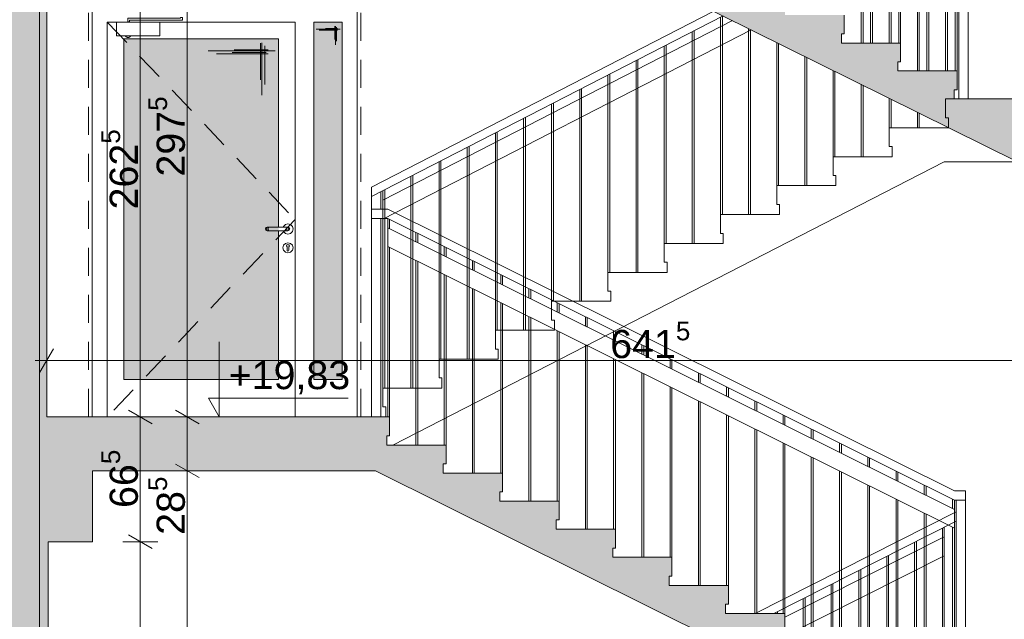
# Paper-space layout 'A-42 PRZEKRÓJ A-A' of a CAD drawing. Header units: millimetres. Extents: x 0 to 1114, y -5 to 726.
# Tile 79 of 92: x 478 to 530, y 382 to 413. Entities that reach past the tile are written whole.
import ezdxf
from ezdxf.xclip import XClip

# ---------------------------------------------------------------- set-up
doc = ezdxf.new("R2010")
doc.units = ezdxf.units.MM
doc.header["$MEASUREMENT"] = 0
doc.header["$XCLIPFRAME"] = 0
for name, pattern in [('DASHDOTX2', [1000, 500, -250, 0, -250]), ('LINIE_3', [25, 15, -10]), ('Przer. długie kreski', [2.5, 1.5, -1]), ('PRZERYWANA', [5.64444, 2.82222, -2.82222])]:
    doc.linetypes.add(name, pattern=pattern)
for name, color, linetype, lineweight, true_color in [('A__balustrada_Nr_pióra__161', 7, 'Continuous', 5, 0x949494), ('A_osie_Nr_pióra__16', 7, 'Continuous', 5, 0x0f0f0f), ('A_pochwyt_Nr_pióra__161', 7, 'Continuous', 5, 0x949494), ('A_schody_Nr_pióra__9', 7, 'Continuous', 13, 0xadadad), ('A_stolarka_Nr_pióra__254', 7, 'Continuous', 5, 0xfdfdfd), ('A_stolarka_Nr_pióra__9', 7, 'Continuous', 13, 0xadadad), ('A_strop_Nr_pióra__9', 7, 'Continuous', 13, 0xadadad), ('A_widok_Nr_pióra__121', 7, 'Continuous', 5, 0xcacaca)]:
    doc.layers.add(name, color=color, linetype=linetype, lineweight=lineweight, true_color=true_color)
doc.layers.add('A_schody', color=7, linetype='Continuous')
doc.layers.add('A_stolarka', color=7, linetype='Continuous')
for name, color, linetype, lineweight in [('A_schody_Nr_pióra__1', 7, 'Continuous', 20), ('A_strop_Nr_pióra__1', 7, 'Continuous', 20), ('A_wymiary_Nr_pióra__1', 7, 'Continuous', 20), ('A_wymiary_Nr_pióra__2', 8, 'Continuous', 13), ('A_ściany_Nr_pióra__1', 7, 'Continuous', 20)]:
    doc.layers.add(name, color=color, linetype=linetype, lineweight=lineweight)
doc.styles.add('STYL_AUTOMATYCZNY_1', font='arial.ttf')
doc.styles.add('STYL_AUTOMATYCZNY_4', font='arial.ttf')

# ---------------------------------------------------------------- blocks, each defined once
blk = doc.blocks.new('Rysunek_1_1', base_point=(-1560.278, -148.908))
at = {"layer": 'A_schody', "linetype": 'Continuous', "lineweight": 0, "true_color": 0x000000}
h = blk.add_hatch(color=18, dxfattribs=at)
h.paths.add_polyline_path([(81.694, 140.929), (175.424, 140.929), (226.244, 140.929), (306.913, 140.929), (548.587, 140.929), (548.587, 244.87), (543.567, 244.87), (543.567, 243.12), (527.617, 243.12), (527.617, 243.652), (527.767, 243.652), (527.767, 244.652), (524.676, 244.652), (524.676, 245.185), (524.826, 245.185), (524.826, 246.185), (521.735, 246.185), (521.735, 246.718), (521.885, 246.718), (521.885, 247.718), (518.794, 247.718), (518.794, 248.251), (518.944, 248.251), (518.944, 249.251), (515.853, 249.251), (515.853, 249.784), (516.003, 249.784), (516.003, 250.784), (512.912, 250.784), (512.912, 251.317), (513.062, 251.317), (513.062, 252.317), (509.971, 252.317), (509.971, 252.85), (510.121, 252.85), (510.121, 253.85), (507.03, 253.85), (507.03, 254.383), (507.18, 254.383), (507.18, 255.383), (504.089, 255.383), (504.089, 255.916), (504.239, 255.916), (504.239, 256.916), (501.148, 256.916), (501.148, 257.449), (501.298, 257.449), (501.298, 258.449), (498.572, 258.449), (498.207, 258.449), (498.207, 258.982), (498.357, 258.982), (498.357, 259.982), (498.277, 259.982), (479.827, 259.982), (479.827, 286.332), (482.217, 286.332), (482.217, 290.162), (496.884, 290.162), (527.025, 274.725), (529.906, 273.25), (543.567, 273.25), (543.567, 276.2), (527.437, 276.2), (527.437, 276.727), (527.587, 276.727), (527.587, 277.727), (524.454, 277.727), (524.454, 278.255), (524.604, 278.255), (524.604, 279.255), (521.471, 279.255), (521.471, 279.783), (521.621, 279.783), (521.621, 280.783), (518.488, 280.783), (518.488, 281.31), (518.638, 281.31), (518.638, 282.31), (515.505, 282.31), (515.505, 282.838), (515.655, 282.838), (515.655, 283.838), (512.522, 283.838), (512.522, 284.366), (512.672, 284.366), (512.672, 285.366), (509.539, 285.366), (509.539, 285.894), (509.689, 285.894), (509.689, 286.894), (506.556, 286.894), (506.556, 287.421), (506.706, 287.421), (506.706, 288.421), (503.573, 288.421), (503.573, 288.949), (503.723, 288.949), (503.723, 289.949), (500.59, 289.949), (500.59, 290.477), (500.74, 290.477), (500.74, 291.477), (497.79, 291.477), (497.607, 291.477), (497.607, 292.005), (497.757, 292.005), (497.757, 293.005), (497.647, 293.005), (497.497, 293.005), (494.627, 293.005), (479.247, 293.005), (479.217, 293.005), (479.217, 319.235), (481.647, 319.235), (481.647, 323.105), (496.903, 323.105), (527.216, 307.736), (530.839, 305.9), (543.567, 305.9), (543.567, 309.21), (530.456, 309.21), (527.627, 309.21), (527.627, 309.736), (527.777, 309.736), (527.777, 310.736), (524.617, 310.736), (524.617, 311.262), (524.767, 311.262), (524.767, 312.262), (521.607, 312.262), (521.607, 312.788), (521.757, 312.788), (521.757, 313.788), (518.597, 313.788), (518.597, 314.314), (518.747, 314.314), (518.747, 315.314), (515.587, 315.314), (515.587, 315.84), (515.737, 315.84), (515.737, 316.84), (512.577, 316.84), (512.577, 317.366), (512.727, 317.366), (512.727, 318.366), (509.567, 318.366), (509.567, 318.892), (509.717, 318.892), (509.717, 319.892), (506.557, 319.892), (506.557, 320.418), (506.707, 320.418), (506.707, 321.418), (503.547, 321.418), (503.547, 321.944), (503.697, 321.944), (503.697, 322.944), (500.537, 322.944), (500.537, 323.47), (500.687, 323.47), (500.687, 324.47), (497.527, 324.47), (497.527, 324.493), (497.527, 324.996), (497.677, 324.996), (497.677, 325.996), (497.647, 325.996), (497.177, 325.996), (479.547, 325.996), (479.547, 351.996), (481.717, 351.996), (481.717, 355.946), (498.578, 355.946), (527.341, 341.136), (530.809, 339.35), (543.567, 339.35), (543.567, 342.65), (527.677, 342.65), (527.677, 343.181), (527.827, 343.181), (527.827, 344.181), (524.703, 344.181), (524.703, 344.712), (524.853, 344.712), (524.853, 345.712), (521.729, 345.712), (521.729, 346.244), (521.879, 346.244), (521.879, 347.244), (518.755, 347.244), (518.755, 347.775), (518.905, 347.775), (518.905, 348.775), (515.781, 348.775), (515.781, 349.306), (515.931, 349.306), (515.931, 350.306), (512.807, 350.306), (512.807, 350.838), (512.957, 350.838), (512.957, 351.838), (509.833, 351.838), (509.833, 352.369), (509.983, 352.369), (509.983, 353.369), (506.859, 353.369), (506.859, 353.9), (507.009, 353.9), (507.009, 354.9), (503.885, 354.9), (503.885, 355.432), (504.035, 355.432), (504.035, 356.432), (500.911, 356.432), (500.911, 356.963), (501.061, 356.963), (501.061, 357.963), (497.937, 357.963), (497.937, 357.981), (497.937, 358.495), (498.087, 358.495), (498.087, 359.495), (497.607, 359.495), (494.957, 359.495), (479.467, 359.495), (479.467, 385.725), (481.827, 385.725), (481.827, 389.495), (496.894, 389.495), (527.195, 374.445), (530.547, 372.78), (543.567, 372.78), (543.567, 375.94), (527.557, 375.94), (527.557, 376.433), (527.707, 376.433), (527.707, 377.433), (524.551, 377.433), (524.551, 377.926), (524.701, 377.926), (524.701, 378.926), (521.545, 378.926), (521.545, 379.419), (521.695, 379.419), (521.695, 380.419), (518.539, 380.419), (518.539, 380.912), (518.689, 380.912), (518.689, 381.912), (515.533, 381.912), (515.533, 382.405), (515.683, 382.405), (515.683, 383.405), (512.527, 383.405), (512.527, 383.898), (512.677, 383.898), (512.677, 384.898), (509.521, 384.898), (509.521, 385.391), (509.671, 385.391), (509.671, 386.391), (506.515, 386.391), (506.515, 386.884), (506.665, 386.884), (506.665, 387.884), (506.416, 387.884), (503.509, 387.884), (503.509, 388.377), (503.659, 388.377), (503.659, 389.377), (503.413, 389.377), (500.503, 389.377), (500.503, 389.87), (500.653, 389.87), (500.653, 390.87), (500.41, 390.87), (497.813, 390.87), (497.497, 390.87), (497.497, 391.363), (497.647, 391.363), (497.647, 392.363), (479.397, 392.363), (479.397, 418.623), (481.617, 418.623), (481.617, 422.123), (498.369, 422.123), (527.387, 407.759), (531.063, 405.94), (543.567, 405.94), (543.567, 409.28), (527.697, 409.28), (527.697, 409.765), (527.847, 409.765), (527.847, 410.765), (524.697, 410.765), (524.697, 411.25), (524.847, 411.25), (524.847, 412.25), (521.697, 412.25), (521.697, 412.735), (521.847, 412.735), (521.847, 413.735), (518.697, 413.735), (518.697, 414.22), (518.847, 414.22), (518.847, 415.22), (515.697, 415.22), (515.697, 415.705), (515.847, 415.705), (515.847, 416.705), (512.697, 416.705), (512.697, 417.189), (512.847, 417.189), (512.847, 418.189), (509.697, 418.189), (509.697, 418.674), (509.847, 418.674), (509.847, 419.674), (506.697, 419.674), (506.697, 420.159), (506.847, 420.159), (506.847, 421.159), (503.697, 421.159), (503.697, 421.644), (503.847, 421.644), (503.847, 422.644), (500.697, 422.644), (500.697, 423.129), (500.847, 423.129), (500.847, 424.129), (497.697, 424.129), (497.697, 424.614), (497.847, 424.614), (497.847, 425.614), (479.317, 425.614), (479.317, 451.774), (481.707, 451.774), (481.707, 455.544), (496.931, 455.544), (527.257, 440.792), (530.881, 439.03), (543.567, 439.03), (543.567, 442.31), (527.567, 442.31), (527.567, 442.785), (527.717, 442.785), (527.717, 443.785), (524.533, 443.785), (524.533, 444.261), (524.683, 444.261), (524.683, 445.261), (521.499, 445.261), (521.499, 445.737), (521.649, 445.737), (521.649, 446.737), (518.465, 446.737), (518.465, 447.213), (518.615, 447.213), (518.615, 448.213), (515.431, 448.213), (515.431, 448.689), (515.581, 448.689), (515.581, 449.689), (512.397, 449.689), (512.397, 450.165), (512.547, 450.165), (512.547, 451.165), (509.363, 451.165), (509.363, 451.641), (509.513, 451.641), (509.513, 452.641), (506.329, 452.641), (506.329, 453.117), (506.479, 453.117), (506.479, 454.117), (503.295, 454.117), (503.295, 454.593), (503.445, 454.593), (503.445, 455.593), (500.261, 455.593), (500.261, 456.069), (500.411, 456.069), (500.411, 457.069), (497.227, 457.069), (497.227, 457.545), (497.377, 457.545), (497.377, 458.545), (479.247, 458.545), (479.247, 484.675), (481.019, 484.675), (481.019, 488.575), (496.868, 488.575), (530.662, 472.1), (543.567, 472.1), (543.567, 475.18), (527.767, 475.18), (527.767, 475.645), (527.917, 475.645), (527.917, 476.645), (524.761, 476.645), (524.761, 477.11), (524.911, 477.11), (524.911, 478.11), (521.755, 478.11), (521.755, 478.576), (521.905, 478.576), (521.905, 479.576), (518.749, 479.576), (518.749, 480.041), (518.899, 480.041), (518.899, 481.041), (515.743, 481.041), (515.743, 481.507), (515.893, 481.507), (515.893, 482.507), (512.737, 482.507), (512.737, 482.972), (512.887, 482.972), (512.887, 483.972), (509.731, 483.972), (509.731, 484.438), (509.881, 484.438), (509.881, 485.438), (506.725, 485.438), (506.725, 485.903), (506.875, 485.903), (506.875, 486.903), (503.719, 486.903), (503.719, 487.369), (503.869, 487.369), (503.869, 488.369), (500.713, 488.369), (500.713, 488.834), (500.863, 488.834), (500.863, 489.834), (497.707, 489.834), (497.707, 490.3), (497.857, 490.3), (497.857, 491.3), (479.277, 491.3), (479.277, 517.52), (481.377, 517.52), (481.377, 521.533), (478.41, 521.533), (478.41, 524.133), (477.357, 524.133), (352.051, 524.133), (352.051, 536.095), (543.567, 536.095), (543.567, 527.836), (543.567, 524.133), (547.587, 524.133), (547.587, 521.533), (543.567, 521.533), (543.567, 517.54), (548.587, 517.54), (548.587, 540.961), (543.567, 540.961), (543.567, 539.119), (348.996, 539.119), (348.996, 564.681), (346.838, 564.681), (346.838, 562.317), (85.194, 562.317), (85.194, 564.681), (81.694, 564.681), (81.694, 553.481), (85.194, 553.481), (85.194, 558.993), (147.194, 558.993), (147.194, 524.281), (131.294, 524.281), (131.294, 520.056), (146.901, 520.056), (146.901, 517.255), (150.894, 517.255), (150.894, 491.056), (131.644, 491.056), (131.644, 491.558), (131.794, 491.558), (131.794, 492.558), (128.604, 492.558), (128.604, 493.06), (128.754, 493.06), (128.754, 494.06), (125.564, 494.06), (125.564, 494.562), (125.714, 494.562), (125.714, 495.562), (122.524, 495.562), (122.524, 496.065), (122.674, 496.065), (122.674, 497.065), (119.484, 497.065), (119.484, 497.567), (119.634, 497.567), (119.634, 498.567), (116.444, 498.567), (116.444, 499.069), (116.594, 499.069), (116.594, 500.069), (113.404, 500.069), (113.404, 500.571), (113.554, 500.571), (113.554, 501.571), (110.364, 501.571), (110.364, 502.074), (110.514, 502.074), (110.514, 503.074), (107.324, 503.074), (107.324, 503.576), (107.474, 503.576), (107.474, 504.576), (104.284, 504.576), (104.284, 505.078), (104.434, 505.078), (104.434, 506.078), (101.244, 506.078), (101.244, 506.581), (101.394, 506.581), (101.394, 507.581), (98.194, 507.581), (85.194, 507.581), (85.194, 504.381), (101.294, 504.381), (133.823, 488.306), (146.674, 488.306), (146.674, 484.256), (150.694, 484.256), (150.694, 458.206), (131.244, 458.206), (131.244, 458.69), (131.394, 458.69), (131.394, 459.69), (128.264, 459.69), (128.264, 460.174), (128.414, 460.174), (128.414, 461.174), (125.284, 461.174), (125.284, 461.658), (125.434, 461.658), (125.434, 462.658), (122.304, 462.658), (122.304, 463.142), (122.454, 463.142), (122.454, 464.142), (119.324, 464.142), (119.324, 464.626), (119.474, 464.626), (119.474, 465.626), (116.344, 465.626), (116.344, 466.11), (116.494, 466.11), (116.494, 467.11), (113.364, 467.11), (113.364, 467.594), (113.514, 467.594), (113.514, 468.594), (110.384, 468.594), (110.384, 469.078), (110.534, 469.078), (110.534, 470.078), (107.404, 470.078), (107.404, 470.562), (107.554, 470.562), (107.554, 471.562), (104.424, 471.562), (104.424, 472.046), (104.574, 472.046), (104.574, 473.046), (101.444, 473.046), (101.444, 473.531), (101.594, 473.531), (101.594, 474.531), (101.044, 474.531), (85.194, 474.531), (85.194, 471.531), (101.123, 471.531), (133.451, 455.431), (147.014, 455.431), (147.014, 451.371), (150.394, 451.371), (150.394, 425.231), (130.844, 425.231), (130.844, 425.744), (130.994, 425.744), (130.994, 426.744), (127.904, 426.744), (127.904, 427.258), (128.054, 427.258), (128.054, 428.258), (124.964, 428.258), (124.964, 428.771), (125.114, 428.771), (125.114, 429.771), (122.024, 429.771), (122.024, 430.285), (122.174, 430.285), (122.174, 431.285), (119.084, 431.285), (119.084, 431.799), (119.234, 431.799), (119.234, 432.799), (116.144, 432.799), (116.144, 433.312), (116.294, 433.312), (116.294, 434.312), (113.204, 434.312), (113.204, 434.826), (113.354, 434.826), (113.354, 435.826), (110.264, 435.826), (110.264, 436.34), (110.414, 436.34), (110.414, 437.34), (107.324, 437.34), (107.324, 437.853), (107.474, 437.853), (107.474, 438.853), (104.384, 438.853), (104.384, 439.367), (104.534, 439.367), (104.534, 440.367), (101.444, 440.367), (101.444, 440.881), (101.594, 440.881), (101.594, 441.881), (98.394, 441.881), (85.194, 441.881), (85.194, 438.631), (101.54, 438.631), (133.928, 421.956), (146.574, 421.956), (146.574, 418.066), (150.194, 418.066), (150.194, 391.956), (130.844, 391.956), (130.844, 392.467), (130.994, 392.467), (130.994, 393.467), (127.814, 393.467), (127.814, 393.978), (127.964, 393.978), (127.964, 394.978), (124.784, 394.978), (124.784, 395.49), (124.934, 395.49), (124.934, 396.49), (121.754, 396.49), (121.754, 397.001), (121.904, 397.001), (121.904, 398.001), (118.724, 398.001), (118.724, 398.512), (118.874, 398.512), (118.874, 399.512), (115.694, 399.512), (115.694, 400.024), (115.844, 400.024), (115.844, 401.024), (112.664, 401.024), (112.664, 401.535), (112.814, 401.535), (112.814, 402.535), (109.634, 402.535), (109.634, 403.046), (109.784, 403.046), (109.784, 404.046), (106.604, 404.046), (106.604, 404.558), (106.754, 404.558), (106.754, 405.558), (103.574, 405.558), (103.574, 406.069), (103.724, 406.069), (103.724, 407.069), (100.544, 407.069), (100.544, 407.581), (100.694, 407.581), (100.694, 408.581), (97.494, 408.581), (85.194, 408.581), (85.194, 405.431), (100.469, 405.431), (133.448, 388.981), (146.924, 388.981), (146.924, 385.311), (150.794, 385.311), (150.794, 358.881), (131.244, 358.881), (131.244, 359.376), (131.394, 359.376), (131.394, 360.376), (128.244, 360.376), (128.244, 360.871), (128.394, 360.871), (128.394, 361.871), (125.244, 361.871), (125.244, 362.367), (125.394, 362.367), (125.394, 363.367), (122.244, 363.367), (122.244, 363.862), (122.394, 363.862), (122.394, 364.862), (119.244, 364.862), (119.244, 365.358), (119.394, 365.358), (119.394, 366.358), (116.244, 366.358), (116.244, 366.853), (116.394, 366.853), (116.394, 367.853), (113.244, 367.853), (113.244, 368.349), (113.394, 368.349), (113.394, 369.349), (110.244, 369.349), (110.244, 369.844), (110.394, 369.844), (110.394, 370.844), (107.244, 370.844), (107.244, 371.34), (107.394, 371.34), (107.394, 372.34), (104.244, 372.34), (104.244, 372.835), (104.394, 372.835), (104.394, 373.835), (101.244, 373.835), (101.244, 374.331), (101.394, 374.331), (101.394, 375.331), (98.194, 375.331), (85.194, 375.331), (85.194, 372.331), (100.9, 372.331), (134.251, 355.706), (146.737, 355.706), (146.737, 352.136), (150.694, 352.136), (150.694, 325.906), (150.494, 325.906), (131.144, 325.906), (131.144, 326.408), (131.294, 326.408), (131.294, 327.408), (128.164, 327.408), (128.164, 327.91), (128.314, 327.91), (128.314, 328.91), (125.184, 328.91), (125.184, 329.412), (125.334, 329.412), (125.334, 330.412), (122.204, 330.412), (122.204, 330.915), (122.354, 330.915), (122.354, 331.915), (119.224, 331.915), (119.224, 332.417), (119.374, 332.417), (119.374, 333.417), (116.244, 333.417), (116.244, 333.919), (116.394, 333.919), (116.394, 334.919), (113.264, 334.919), (113.264, 335.421), (113.414, 335.421), (113.414, 336.421), (110.284, 336.421), (110.284, 336.924), (110.434, 336.924), (110.434, 337.924), (107.304, 337.924), (107.304, 338.426), (107.454, 338.426), (107.454, 339.426), (104.324, 339.426), (104.324, 339.928), (104.474, 339.928), (104.474, 340.928), (101.344, 340.928), (101.344, 341.431), (101.494, 341.431), (101.494, 342.431), (98.294, 342.431), (85.194, 342.431), (85.194, 339.231), (101.379, 339.231), (134.06, 322.756), (146.544, 322.756), (146.544, 319.066), (150.494, 319.066), (150.494, 292.856), (130.894, 292.856), (130.844, 292.856), (130.844, 293.321), (130.994, 293.321), (130.994, 294.321), (127.884, 294.321), (127.884, 294.787), (128.034, 294.787), (128.034, 295.787), (124.924, 295.787), (124.924, 296.253), (125.074, 296.253), (125.074, 297.253), (121.964, 297.253), (121.964, 297.719), (122.114, 297.719), (122.114, 298.719), (119.004, 298.719), (119.004, 299.185), (119.154, 299.185), (119.154, 300.185), (116.044, 300.185), (116.044, 300.651), (116.194, 300.651), (116.194, 301.651), (113.084, 301.651), (113.084, 302.117), (113.234, 302.117), (113.234, 303.117), (110.124, 303.117), (110.124, 303.583), (110.274, 303.583), (110.274, 304.583), (107.164, 304.583), (107.164, 305.049), (107.314, 305.049), (107.314, 306.049), (104.204, 306.049), (104.204, 306.515), (104.354, 306.515), (104.354, 307.515), (101.244, 307.515), (101.244, 307.981), (101.394, 307.981), (101.394, 308.981), (98.194, 308.981), (85.194, 308.981), (85.194, 306.131), (100.659, 306.131), (132.664, 290.281), (147.001, 290.281), (147.001, 286.281), (150.794, 286.281), (150.894, 286.281), (150.894, 260.081), (150.794, 260.081), (131.544, 260.081), (131.544, 260.54), (131.694, 260.54), (131.694, 261.54), (128.514, 261.54), (128.514, 261.999), (128.664, 261.999), (128.664, 262.999), (125.484, 262.999), (125.484, 263.458), (125.634, 263.458), (125.634, 264.458), (122.454, 264.458), (122.454, 264.917), (122.604, 264.917), (122.604, 265.917), (119.424, 265.917), (119.424, 266.376), (119.574, 266.376), (119.574, 267.376), (116.394, 267.376), (116.394, 267.835), (116.544, 267.835), (116.544, 268.835), (113.364, 268.835), (113.364, 269.294), (113.514, 269.294), (113.514, 270.294), (110.334, 270.294), (110.334, 270.753), (110.484, 270.753), (110.484, 271.753), (107.304, 271.753), (107.304, 272.212), (107.454, 272.212), (107.454, 273.212), (104.274, 273.212), (104.274, 273.671), (104.424, 273.671), (104.424, 274.671), (101.244, 274.671), (101.244, 275.131), (101.394, 275.131), (101.394, 276.131), (98.194, 276.131), (85.194, 276.131), (85.194, 276.281), (81.694, 276.281), (81.694, 161.081)])
h.paths.add_polyline_path([(85.194, 241.081), (99.89, 241.081), (133.69, 224.181), (146.852, 224.181), (146.852, 220.611), (150.594, 220.611), (150.594, 194.081), (134.194, 194.081), (130.994, 194.081), (130.844, 194.081), (130.844, 194.581), (130.994, 194.581), (130.994, 195.581), (127.874, 195.581), (127.874, 196.081), (128.024, 196.081), (128.024, 197.081), (124.904, 197.081), (124.904, 197.581), (125.054, 197.581), (125.054, 198.581), (121.934, 198.581), (121.934, 199.081), (122.084, 199.081), (122.084, 200.081), (118.964, 200.081), (118.964, 200.581), (119.114, 200.581), (119.114, 201.581), (115.994, 201.581), (115.994, 202.081), (116.144, 202.081), (116.144, 203.081), (113.024, 203.081), (113.024, 203.581), (113.174, 203.581), (113.174, 204.581), (110.054, 204.581), (110.054, 205.081), (110.204, 205.081), (110.204, 206.081), (107.084, 206.081), (107.084, 206.581), (107.234, 206.581), (107.234, 207.581), (104.114, 207.581), (104.114, 208.081), (104.264, 208.081), (104.264, 209.081), (101.144, 209.081), (101.144, 209.581), (101.294, 209.581), (101.294, 210.581), (85.694, 210.581), (85.194, 210.581)], flags=0)
h.paths.add_polyline_path([(85.194, 207.481), (100.985, 207.481), (134.051, 190.781), (147.294, 190.781), (147.294, 187.311), (150.694, 187.311), (150.694, 161.081), (129.144, 161.081), (129.144, 161.711), (129.294, 161.711), (129.294, 162.711), (126.2, 162.711), (126.2, 163.341), (126.35, 163.341), (126.35, 164.341), (123.255, 164.341), (123.255, 164.971), (123.405, 164.971), (123.405, 165.971), (120.311, 165.971), (120.311, 166.601), (120.461, 166.601), (120.461, 167.601), (117.366, 167.601), (117.366, 168.231), (117.516, 168.231), (117.516, 169.231), (114.422, 169.231), (114.422, 169.861), (114.572, 169.861), (114.572, 170.861), (111.477, 170.861), (111.477, 171.491), (111.627, 171.491), (111.627, 172.491), (108.533, 172.491), (108.533, 173.121), (108.683, 173.121), (108.683, 174.121), (105.588, 174.121), (105.588, 174.751), (105.738, 174.751), (105.738, 175.751), (102.644, 175.751), (102.644, 176.381), (102.794, 176.381), (102.794, 177.381), (99.594, 177.381), (85.694, 177.381), (85.194, 177.381)], flags=0)
h.paths.add_polyline_path([(98.194, 243.581), (85.194, 243.581), (85.194, 273.581), (100.052, 273.581), (134.109, 257.181), (146.856, 257.181), (146.856, 253.581), (150.794, 253.581), (150.794, 227.081), (131.244, 227.081), (131.244, 227.581), (131.394, 227.581), (131.394, 228.581), (128.244, 228.581), (128.244, 229.081), (128.394, 229.081), (128.394, 230.081), (125.244, 230.081), (125.244, 230.581), (125.394, 230.581), (125.394, 231.581), (122.244, 231.581), (122.244, 232.081), (122.394, 232.081), (122.394, 233.081), (119.244, 233.081), (119.244, 233.581), (119.394, 233.581), (119.394, 234.581), (116.244, 234.581), (116.244, 235.081), (116.394, 235.081), (116.394, 236.081), (113.244, 236.081), (113.244, 236.581), (113.394, 236.581), (113.394, 237.581), (110.244, 237.581), (110.244, 238.081), (110.394, 238.081), (110.394, 239.081), (107.244, 239.081), (107.244, 239.581), (107.394, 239.581), (107.394, 240.581), (104.244, 240.581), (104.244, 241.081), (104.394, 241.081), (104.394, 242.081), (101.244, 242.081), (101.244, 242.581), (101.394, 242.581), (101.394, 243.581)], flags=0)
h.paths.add_polyline_path([(172.924, 149.057), (153.247, 149.057), (153.247, 526.588), (172.924, 526.588)], flags=0)
h.paths.add_polyline_path([(153.247, 529.128), (153.247, 540.019), (153.247, 558.993), (197.906, 558.993), (197.906, 529.128), (175.424, 529.128)], flags=0)
h.paths.add_polyline_path([(175.424, 458.356), (175.424, 487.895), (224.744, 487.895), (224.744, 479.356), (226.244, 479.356), (226.244, 491.056), (175.424, 491.056), (175.424, 520.915), (224.744, 520.915), (224.744, 512.056), (226.244, 512.056), (226.244, 526.757), (254.323, 526.757), (254.323, 149.057), (226.244, 149.057), (226.244, 161.081), (175.424, 161.081), (175.424, 190.716), (224.744, 190.716), (224.744, 182.081), (226.244, 182.081), (226.244, 194.081), (175.424, 194.081), (175.424, 223.904), (224.744, 223.904), (224.744, 215.081), (226.244, 215.081), (226.244, 227.081), (175.424, 227.081), (175.424, 257.094), (224.744, 257.094), (224.744, 248.081), (226.244, 248.081), (226.244, 260.081), (175.424, 260.081), (175.424, 289.86), (224.744, 289.86), (224.744, 281.081), (226.244, 281.081), (226.244, 292.856), (175.424, 292.856), (175.424, 322.879), (224.744, 322.879), (224.744, 313.856), (226.244, 313.856), (226.244, 325.906), (175.424, 325.906), (175.424, 355.9), (224.744, 355.9), (224.744, 346.906), (226.244, 346.906), (226.244, 359.081), (175.424, 359.081), (175.424, 388.92), (224.744, 388.92), (224.744, 380.081), (226.244, 380.081), (226.244, 392.156), (175.424, 392.156), (175.424, 421.855), (224.744, 421.855), (224.744, 413.156), (226.244, 413.156), (226.244, 425.381), (175.424, 425.381), (175.424, 454.875), (224.744, 454.875), (224.744, 446.381), (226.244, 446.381), (226.244, 458.356)], flags=0)
h.paths.add_polyline_path([(224.744, 529.128), (198.906, 529.128), (198.906, 558.993), (214.553, 558.993), (214.553, 554.428), (218.278, 554.428), (218.278, 558.993), (280.423, 558.993), (280.423, 554.428), (284.064, 554.428), (284.064, 558.993), (332.796, 558.993), (346.125, 558.993), (346.125, 552.476), (347.029, 552.476), (347.029, 524.133), (332.796, 524.133), (311.061, 524.133), (311.061, 529.128), (305.413, 529.128), (256.333, 529.128), (254.833, 529.128), (226.244, 529.128)], flags=0)
h.paths.add_polyline_path([(255.709, 227.081), (255.709, 253.581), (259.467, 253.581), (259.467, 256.491), (278.972, 256.491), (278.972, 253.581), (283.324, 253.581), (283.324, 248.081), (285.053, 248.081), (285.053, 260.081), (256.323, 260.081), (255.823, 260.081), (255.823, 286.356), (258.688, 286.356), (258.688, 289.266), (279.283, 289.266), (279.283, 286.356), (283.254, 286.356), (283.254, 281.081), (285.053, 281.081), (285.053, 292.856), (256.323, 292.856), (255.823, 292.856), (255.823, 319.066), (258.343, 319.066), (258.343, 322.256), (279.153, 322.256), (279.153, 319.066), (283.634, 319.066), (283.634, 313.856), (285.053, 313.856), (285.053, 325.906), (256.323, 325.906), (255.823, 325.906), (255.823, 352.136), (258.283, 352.136), (258.283, 355.416), (279.133, 355.416), (279.133, 352.136), (283.504, 352.136), (283.504, 346.906), (285.053, 346.906), (285.053, 359.081), (256.323, 359.081), (255.823, 359.081), (255.823, 385.311), (258.573, 385.311), (258.573, 388.571), (279.593, 388.571), (279.593, 385.311), (283.494, 385.311), (283.494, 380.081), (285.053, 380.081), (285.053, 392.156), (256.323, 392.156), (255.823, 392.156), (255.823, 418.066), (258.523, 418.066), (258.523, 421.666), (279.293, 421.666), (279.293, 418.066), (283.494, 418.066), (283.494, 413.156), (285.053, 413.156), (285.053, 425.381), (256.323, 425.381), (255.823, 425.381), (255.823, 451.371), (258.099, 451.371), (258.099, 455.501), (279.815, 455.501), (279.815, 451.371), (283.574, 451.371), (283.574, 446.381), (285.053, 446.381), (285.053, 458.356), (256.323, 458.356), (255.823, 458.356), (255.823, 484.206), (258.703, 484.206), (258.703, 488.306), (279.604, 488.306), (279.583, 484.206), (283.574, 484.206), (283.574, 479.356), (285.053, 479.356), (285.053, 491.056), (256.323, 491.056), (255.823, 491.056), (255.823, 517.226), (258.689, 517.226), (258.689, 519.525), (258.689, 521.328), (255.923, 521.328), (255.923, 528.128), (283.474, 528.128), (283.474, 521.328), (279.543, 521.328), (279.543, 517.226), (283.674, 517.226), (283.674, 512.056), (285.053, 512.056), (285.053, 527.628), (305.413, 527.628), (305.413, 149.057), (285.053, 149.057), (285.053, 161.081), (256.323, 161.081), (255.823, 161.081), (255.823, 187.581), (258.382, 187.581), (258.382, 190.681), (279.823, 190.681), (279.823, 187.581), (283.474, 187.581), (283.474, 182.081), (285.053, 182.081), (285.053, 194.081), (256.323, 194.081), (255.823, 194.081), (255.823, 220.581), (258.433, 220.581), (258.433, 223.491), (279.303, 223.491), (279.303, 220.581), (283.413, 220.581), (283.413, 215.081), (285.053, 215.081), (285.053, 227.081), (256.209, 227.081)], flags=0)
h.paths.add_polyline_path([(306.913, 289.828), (477.357, 289.828), (477.357, 260.081), (306.913, 260.081)], flags=0)
h.paths.add_polyline_path([(458.097, 161.081), (306.913, 161.081), (306.913, 190.96), (458.097, 190.96)], flags=0)
h.paths.add_polyline_path([(306.913, 458.356), (306.913, 488.028), (477.357, 488.028), (477.357, 458.356)], flags=0)
h.paths.add_polyline_path([(306.913, 425.381), (306.913, 455.328), (477.357, 455.328), (477.357, 425.381)], flags=0)
h.paths.add_polyline_path([(477.357, 392.156), (306.913, 392.156), (306.913, 422.353), (477.357, 422.353), (477.357, 392.363)], flags=0)
h.paths.add_polyline_path([(477.357, 491.056), (306.913, 491.056), (306.913, 521.064), (477.357, 521.064)], flags=0)
h.paths.add_polyline_path([(306.913, 193.881), (306.913, 224.053), (477.357, 224.053), (477.357, 193.881), (458.097, 193.881)], flags=0)
h.paths.add_polyline_path([(306.913, 325.906), (306.913, 356.053), (477.357, 356.053), (477.357, 325.906)], flags=0)
h.paths.add_polyline_path([(306.913, 389.128), (477.357, 389.128), (477.357, 359.081), (306.913, 359.081)], flags=0)
h.paths.add_polyline_path([(477.357, 292.856), (306.913, 292.856), (306.913, 322.878), (477.357, 322.878)], flags=0)
h.paths.add_polyline_path([(306.913, 257.053), (477.357, 257.053), (477.357, 227.081), (306.913, 227.081)], flags=0)
h.paths.add_polyline_path([(460.097, 161.23), (459.597, 161.23), (459.597, 190.96), (477.357, 190.96), (477.357, 187.48), (482.007, 187.48), (482.007, 190.96), (498.336, 190.96), (519.447, 181.159), (521.347, 180.277), (521.347, 179.775), (543.567, 179.775), (543.567, 161.23)], flags=0)
h.paths.add_polyline_path([(479.747, 220.551), (482.078, 220.551), (482.078, 224.303), (496.973, 224.303), (527.249, 209.225), (530.883, 207.415), (543.567, 207.415), (543.567, 182.775), (522.45, 182.775), (519.677, 182.775), (519.677, 184.164), (516.687, 184.164), (516.687, 185.552), (513.697, 185.552), (513.697, 186.94), (510.707, 186.94), (510.707, 188.328), (507.717, 188.328), (507.717, 189.716), (504.727, 189.716), (504.727, 191.104), (501.737, 191.104), (501.737, 192.492), (498.747, 192.492), (498.747, 193.881), (497.557, 193.881), (479.747, 193.881)], flags=0)
h.paths.add_polyline_path([(479.827, 253.051), (481.977, 253.051), (481.977, 256.781), (498.162, 256.781), (527.183, 241.654), (528.401, 241.02), (529.443, 241.02), (543.567, 241.02), (543.567, 210.76), (530.484, 210.76), (527.727, 210.76), (527.727, 211.236), (527.877, 211.236), (527.877, 212.236), (524.74, 212.236), (524.74, 212.712), (524.89, 212.712), (524.89, 213.712), (521.753, 213.712), (521.753, 214.189), (521.903, 214.189), (521.903, 215.189), (518.766, 215.189), (518.766, 215.665), (518.916, 215.665), (518.916, 216.665), (515.779, 216.665), (515.779, 217.142), (515.929, 217.142), (515.929, 218.142), (512.792, 218.142), (512.792, 218.618), (512.942, 218.618), (512.942, 219.618), (509.805, 219.618), (509.805, 220.095), (509.955, 220.095), (509.955, 221.095), (506.818, 221.095), (506.818, 221.571), (506.968, 221.571), (506.968, 222.571), (503.831, 222.571), (503.831, 223.048), (503.981, 223.048), (503.981, 224.048), (500.844, 224.048), (500.844, 224.524), (500.994, 224.524), (500.994, 225.524), (497.994, 225.524), (497.857, 225.524), (497.857, 226.001), (498.007, 226.001), (498.007, 227.001), (497.597, 227.001), (479.827, 227.001)], flags=0)
at = {"layer": 'A_stolarka', "linetype": 'Continuous', "lineweight": 0, "true_color": 0x2d2d2d}
for points in [[(493.617, 394.363), (495.117, 394.363), (495.117, 413.363), (493.617, 413.363)], [(483.497, 412.483), (483.497, 394.363), (491.737, 394.363), (491.737, 412.483)]]:
    blk.add_hatch(color=250, dxfattribs=at).paths.add_polyline_path(points)
at = {"layer": 'A__balustrada_Nr_pióra__161', "color": 252, "linetype": 'Continuous', "lineweight": 5, "true_color": 0x949494}
for p, q in [((523.247, 412.25), (523.247, 422.057)), ((523.347, 412.25), (523.347, 422.008)), ((524.747, 412.25), (524.747, 421.315)), ((524.847, 412.25), (524.847, 421.265)), ((527.847, 410.765), (527.847, 421.269)), ((526.247, 410.765), (526.247, 420.572)), ((526.347, 410.765), (526.347, 420.523)), ((527.747, 410.765), (527.747, 419.83)), ((496.687, 392.363), (496.687, 403.413)), ((497.187, 392.363), (497.187, 402.916)), ((497.547, 392.363), (497.547, 402.916)), ((497.647, 402.37), (497.647, 402.867)), ((499.05, 401.673), (499.05, 402.17)), ((499.15, 401.624), (499.15, 402.12)), ((497.647, 392.363), (497.647, 401.378)), ((500.553, 400.927), (500.553, 401.423)), ((500.653, 400.877), (500.653, 401.374)), ((499.05, 390.87), (499.05, 400.681)), ((499.15, 390.87), (499.15, 400.631)), ((502.056, 400.18), (502.056, 400.677)), ((502.156, 400.131), (502.156, 400.627)), ((500.553, 390.87), (500.553, 399.934)), ((500.653, 390.87), (500.653, 399.885)), ((503.559, 399.434), (503.559, 399.93)), ((503.659, 399.384), (503.659, 399.881)), ((502.056, 389.377), (502.056, 399.188)), ((502.156, 389.377), (502.156, 399.138)), ((505.062, 398.687), (505.062, 399.184)), ((505.162, 398.638), (505.162, 399.134)), ((503.559, 389.377), (503.559, 398.441)), ((503.659, 389.377), (503.659, 398.392)), ((506.565, 397.941), (506.565, 398.437)), ((506.665, 397.891), (506.665, 398.388)), ((505.062, 387.884), (505.062, 397.695)), ((505.162, 387.884), (505.162, 397.645)), ((508.068, 397.194), (508.068, 397.691)), ((508.168, 397.145), (508.168, 397.641)), ((506.565, 387.884), (506.565, 396.948)), ((506.665, 387.884), (506.665, 396.898)), ((509.571, 396.448), (509.571, 396.944)), ((509.571, 396.448), (509.571, 396.944)), ((509.671, 396.398), (509.671, 396.895)), ((509.671, 396.398), (509.671, 396.895)), ((508.068, 386.391), (508.068, 396.202)), ((508.168, 386.391), (508.168, 396.152)), ((511.074, 395.701), (511.074, 396.198)), ((511.174, 395.652), (511.174, 396.148)), ((509.571, 386.391), (509.571, 395.455)), ((509.571, 386.391), (509.571, 395.455)), ((509.671, 386.391), (509.671, 395.405)), ((509.671, 386.391), (509.671, 395.405)), ((512.577, 394.955), (512.577, 395.451)), ((512.677, 394.905), (512.677, 395.401)), ((511.074, 384.898), (511.074, 394.709)), ((511.174, 384.898), (511.174, 394.659)), ((514.08, 394.208), (514.08, 394.705)), ((514.18, 394.159), (514.18, 394.655)), ((512.577, 384.898), (512.577, 393.962)), ((512.677, 384.898), (512.677, 393.912)), ((515.583, 393.462), (515.583, 393.958)), ((515.683, 393.412), (515.683, 393.908)), ((514.08, 383.405), (514.08, 393.216)), ((514.18, 383.405), (514.18, 393.166)), ((517.086, 392.715), (517.086, 393.212)), ((517.186, 392.666), (517.186, 393.162)), ((515.583, 383.405), (515.583, 392.469)), ((515.683, 383.405), (515.683, 392.419)), ((518.589, 391.969), (518.589, 392.465)), ((518.689, 391.919), (518.689, 392.415)), ((517.086, 381.912), (517.086, 391.723)), ((517.186, 381.912), (517.186, 391.673)), ((520.092, 391.222), (520.092, 391.719)), ((520.192, 391.173), (520.192, 391.669)), ((518.589, 381.912), (518.589, 390.976)), ((521.595, 390.476), (521.595, 390.972)), ((518.689, 381.912), (518.689, 390.926)), ((521.695, 390.426), (521.695, 390.922)), ((520.092, 380.419), (520.092, 390.229)), ((520.192, 380.419), (520.192, 390.18)), ((523.098, 389.729), (523.098, 390.225)), ((523.198, 389.679), (523.198, 390.176)), ((521.595, 380.419), (521.595, 389.483)), ((521.695, 380.419), (521.695, 389.433)), ((524.601, 388.983), (524.601, 389.479)), ((524.701, 388.933), (524.701, 389.429)), ((523.098, 378.926), (523.098, 388.736)), ((523.198, 378.926), (523.198, 388.687)), ((526.104, 388.236), (526.104, 388.732)), ((526.204, 388.186), (526.204, 388.683)), ((528.307, 375.94), (528.307, 388.433)), ((524.601, 378.926), (524.601, 387.99)), ((524.701, 378.926), (524.701, 387.94)), ((527.607, 387.49), (527.607, 387.986)), ((527.707, 377.433), (527.707, 387.936)), ((527.807, 375.94), (527.807, 387.936)), ((526.104, 377.433), (526.104, 387.243)), ((526.204, 377.433), (526.204, 387.194)), ((527.607, 377.433), (527.607, 386.497))]:
    blk.add_line(p, q, dxfattribs=at)
at = {"layer": 'A_osie_Nr_pióra__16', "color": 250, "linetype": 'DASHDOTX2', "lineweight": 5, "true_color": 0x0f0f0f}
blk.add_line((479.019, 533.433), (479.019, 175.184), dxfattribs=at)
at = {"layer": 'A_pochwyt_Nr_pióra__161', "color": 252, "linetype": 'Continuous', "lineweight": 5, "true_color": 0x949494}
for p, q in [((528.447, 421.765), (528.447, 409.28)), ((527.947, 421.269), (527.947, 409.28)), ((497.547, 403.413), (496.687, 403.413)), ((527.707, 388.433), (497.547, 403.413)), ((497.547, 402.916), (496.687, 402.916)), ((527.707, 387.936), (497.547, 402.916)), ((527.707, 387.44), (497.547, 402.42)), ((527.707, 386.447), (497.547, 401.427)), ((527.707, 388.433), (528.307, 388.433)), ((527.707, 387.936), (528.307, 387.936))]:
    blk.add_line(p, q, dxfattribs=at)
at = {"layer": 'A_schody_Nr_pióra__1', "color": 7, "linetype": 'Continuous', "lineweight": 20}
for p, q in [((498.369, 422.123), (531.063, 405.94)), ((521.847, 412.735), (521.847, 413.735)), ((521.847, 412.735), (521.697, 412.735)), ((521.697, 412.25), (521.697, 412.735)), ((524.847, 412.25), (521.697, 412.25)), ((524.847, 411.25), (524.847, 412.25)), ((524.847, 411.25), (524.697, 411.25)), ((524.697, 410.765), (524.697, 411.25)), ((527.847, 410.765), (524.697, 410.765)), ((527.847, 409.765), (527.847, 410.765)), ((527.847, 409.765), (527.697, 409.765)), ((527.697, 409.28), (527.697, 409.765)), ((497.647, 392.363), (494.517, 392.363)), ((497.647, 391.363), (497.647, 392.363)), ((497.647, 391.363), (497.497, 391.363)), ((497.497, 390.87), (497.497, 391.363)), ((500.653, 390.87), (497.497, 390.87)), ((500.653, 389.87), (500.653, 390.87)), ((496.894, 389.495), (530.547, 372.78)), ((500.653, 389.87), (500.503, 389.87)), ((500.503, 389.377), (500.503, 389.87)), ((503.659, 389.377), (500.503, 389.377)), ((503.659, 388.377), (503.659, 389.377)), ((503.659, 388.377), (503.509, 388.377)), ((503.509, 387.884), (503.509, 388.377)), ((506.665, 387.884), (503.509, 387.884)), ((506.665, 386.884), (506.665, 387.884)), ((506.665, 386.884), (506.515, 386.884)), ((506.515, 386.391), (506.515, 386.884)), ((509.671, 386.391), (506.515, 386.391)), ((509.671, 385.391), (509.671, 386.391)), ((509.671, 385.391), (509.521, 385.391)), ((509.521, 384.898), (509.521, 385.391)), ((512.677, 384.898), (509.521, 384.898)), ((512.677, 383.898), (512.677, 384.898)), ((512.677, 383.898), (512.527, 383.898)), ((512.527, 383.405), (512.527, 383.898)), ((515.683, 383.405), (512.527, 383.405)), ((515.683, 382.405), (515.683, 383.405)), ((515.683, 382.405), (515.533, 382.405)), ((515.533, 381.912), (515.533, 382.405)), ((518.689, 381.912), (515.533, 381.912)), ((518.689, 380.912), (518.689, 381.912))]:
    blk.add_line(p, q, dxfattribs=at)
at = {"layer": 'A_schody_Nr_pióra__9', "color": 253, "linetype": 'PRZERYWANA', "lineweight": 13, "true_color": 0xadadad}
for p, q in [((527.237, 408.28), (527.237, 409.28)), ((527.237, 409.28), (530.353, 409.28)), ((527.237, 408.28), (527.387, 408.28)), ((527.387, 407.742), (527.387, 408.28))]:
    blk.add_line(p, q, dxfattribs=at)
at = {"layer": 'A_schody_Nr_pióra__9', "color": 253, "linetype": 'Continuous', "lineweight": 13, "true_color": 0xadadad}
for p, q in [((524.242, 406.742), (524.242, 407.742)), ((524.242, 407.742), (527.387, 407.742)), ((524.242, 406.742), (524.392, 406.742)), ((524.392, 406.204), (524.392, 406.742)), ((521.247, 405.204), (521.247, 406.204)), ((521.247, 406.204), (524.392, 406.204)), ((497.813, 390.87), (527.161, 405.94)), ((521.247, 405.204), (521.397, 405.204)), ((521.397, 404.666), (521.397, 405.204)), ((518.252, 403.666), (518.252, 404.666)), ((518.252, 404.666), (521.397, 404.666)), ((518.252, 403.666), (518.402, 403.666)), ((518.402, 403.128), (518.402, 403.666)), ((515.257, 402.128), (515.257, 403.128)), ((515.257, 403.128), (518.402, 403.128)), ((515.257, 402.128), (515.407, 402.128)), ((515.407, 401.59), (515.407, 402.128)), ((512.262, 400.59), (512.262, 401.59)), ((512.262, 401.59), (515.407, 401.59)), ((512.262, 400.59), (512.412, 400.59)), ((512.412, 400.052), (512.412, 400.59)), ((509.267, 399.052), (509.267, 400.052)), ((509.267, 400.052), (512.412, 400.052)), ((509.267, 399.052), (509.417, 399.052)), ((509.417, 398.515), (509.417, 399.052)), ((506.272, 397.515), (506.272, 398.515)), ((506.272, 398.515), (509.417, 398.515)), ((506.272, 397.515), (506.422, 397.515)), ((506.422, 396.977), (506.422, 397.515)), ((503.277, 395.977), (503.277, 396.977)), ((503.277, 396.977), (506.422, 396.977)), ((503.277, 395.977), (503.427, 395.977)), ((503.427, 395.439), (503.427, 395.977)), ((500.282, 394.439), (500.282, 395.439)), ((500.282, 395.439), (503.427, 395.439)), ((500.282, 394.439), (500.432, 394.439)), ((500.432, 393.901), (500.432, 394.439)), ((497.287, 392.901), (497.287, 393.901)), ((497.287, 393.901), (500.432, 393.901)), ((497.287, 392.901), (497.437, 392.901)), ((497.437, 392.383), (497.437, 392.901))]:
    blk.add_line(p, q, dxfattribs=at)
at = {"layer": 'A_stolarka_Nr_pióra__254', "color": 7, "linetype": 'Continuous', "lineweight": 5, "true_color": 0xfdfdfd}
for p, q in [((495.016, 412.995), (493.73, 412.995)), ((494.88, 413.019), (494.233, 413.019)), ((494.734, 413.144), (494.734, 412.444)), ((494.758, 413.154), (494.758, 412.152)), ((494.816, 413.091), (494.816, 412.352)), ((494.88, 412.938), (493.893, 412.938)), ((494.841, 412.968), (494.194, 412.968)), ((490.775, 412.241), (490.775, 410.297)), ((490.841, 412.271), (490.841, 409.484)), ((491.001, 412.097), (491.001, 410.039)), ((491.557, 411.829), (487.981, 411.829)), ((491.179, 411.669), (488.435, 411.669)), ((491.072, 411.752), (489.272, 411.752)), ((491.179, 411.895), (489.379, 411.895))]:
    blk.add_line(p, q, dxfattribs=at)
at = {"layer": 'A_stolarka_Nr_pióra__9', "color": 253, "linetype": 'Przer. długie kreski', "lineweight": 13, "true_color": 0xadadad}
for p, q in [((481.617, 392.363), (481.617, 414.363)), ((496.117, 392.363), (496.117, 414.363)), ((482.617, 413.363), (492.617, 402.863)), ((492.617, 402.863), (482.617, 392.363))]:
    blk.add_line(p, q, dxfattribs=at)
at = {"layer": 'A_stolarka_Nr_pióra__9', "color": 253, "linetype": 'Continuous', "lineweight": 13, "true_color": 0xadadad}
for p, q in [((481.817, 392.363), (481.817, 414.163)), ((495.917, 392.363), (495.917, 414.163)), ((482.617, 392.363), (482.617, 413.363)), ((482.617, 413.363), (492.617, 413.363)), ((492.617, 413.363), (492.617, 392.363)), ((493.617, 394.363), (493.617, 413.363)), ((493.617, 413.363), (495.117, 413.363)), ((495.117, 394.363), (495.117, 413.363)), ((483.497, 394.363), (483.497, 412.483)), ((483.497, 412.483), (491.737, 412.483)), ((491.737, 412.483), (491.737, 402.463)), ((491.994, 402.463), (492.003, 402.498)), ((492.003, 402.498), (492.102, 402.597)), ((492.102, 402.597), (492.237, 402.633)), ((492.237, 402.633), (492.372, 402.597)), ((492.372, 402.597), (492.471, 402.498)), ((492.471, 402.498), (492.507, 402.363)), ((491.066, 402.434), (491.037, 402.363)), ((491.037, 402.363), (491.066, 402.292)), ((491.082, 402.434), (491.054, 402.363)), ((491.054, 402.363), (491.082, 402.292)), ((491.137, 402.463), (491.066, 402.434)), ((491.066, 402.292), (491.137, 402.263)), ((491.13, 402.434), (491.109, 402.363)), ((491.109, 402.363), (491.13, 402.292)), ((492.237, 402.463), (491.137, 402.463)), ((492.237, 402.263), (491.137, 402.263)), ((491.202, 402.434), (491.191, 402.363)), ((491.191, 402.363), (491.202, 402.292)), ((491.737, 402.263), (491.737, 394.363)), ((492.003, 402.228), (491.994, 402.263)), ((492.102, 402.129), (492.003, 402.228)), ((492.237, 402.093), (492.102, 402.129)), ((492.172, 402.434), (492.183, 402.363)), ((492.183, 402.363), (492.172, 402.292)), ((492.237, 402.463), (492.308, 402.434)), ((492.308, 402.292), (492.237, 402.263)), ((492.372, 402.129), (492.237, 402.093)), ((492.244, 402.434), (492.265, 402.363)), ((492.265, 402.363), (492.244, 402.292)), ((492.292, 402.434), (492.32, 402.363)), ((492.32, 402.363), (492.292, 402.292)), ((492.308, 402.434), (492.337, 402.363)), ((492.337, 402.363), (492.308, 402.292)), ((492.471, 402.228), (492.372, 402.129)), ((492.507, 402.363), (492.471, 402.228)), ((491.967, 401.363), (492.003, 401.498)), ((492.003, 401.498), (492.102, 401.597)), ((492.102, 401.597), (492.237, 401.633)), ((492.162, 401.46), (492.183, 401.514)), ((492.187, 401.407), (492.162, 401.46)), ((492.183, 401.514), (492.237, 401.537)), ((492.237, 401.633), (492.372, 401.597)), ((492.237, 401.537), (492.291, 401.514)), ((492.312, 401.46), (492.287, 401.407)), ((492.291, 401.514), (492.312, 401.46)), ((492.372, 401.597), (492.471, 401.498)), ((492.471, 401.498), (492.507, 401.363)), ((492.003, 401.228), (491.967, 401.363)), ((492.102, 401.129), (492.003, 401.228)), ((492.237, 401.093), (492.102, 401.129)), ((492.187, 401.407), (492.187, 401.238)), ((492.187, 401.238), (492.202, 401.203)), ((492.202, 401.203), (492.237, 401.188)), ((492.237, 401.188), (492.272, 401.203)), ((492.372, 401.129), (492.237, 401.093)), ((492.272, 401.203), (492.287, 401.238)), ((492.287, 401.238), (492.287, 401.407)), ((492.471, 401.228), (492.372, 401.129)), ((492.507, 401.363), (492.471, 401.228)), ((491.737, 394.363), (483.497, 394.363)), ((493.617, 394.363), (495.117, 394.363)), ((496.117, 392.363), (481.617, 392.363))]:
    blk.add_line(p, q, dxfattribs=at)
at = {"layer": 'A_stolarka_Nr_pióra__9', "color": 253, "linetype": 'LINIE_3', "lineweight": 13, "true_color": 0xadadad, "flags": 128}
for points in [[(483.717, 413.386), (483.717, 413.569), (486.523, 413.569), (486.523, 413.617), (486.629, 413.617), (486.629, 413.471), (483.805, 413.471), (483.805, 413.386)], [(485.423, 413.363), (483.117, 413.363), (483.117, 412.639), (485.423, 412.639)], [(483.798, 413.386), (483.722, 413.386), (483.722, 413.363), (483.798, 413.363)]]:
    blk.add_lwpolyline(points, close=True, dxfattribs=at)
blk.add_lwpolyline([(483.864, 412.639), (483.589, 412.639), (483.589, 412.613, 0.458316), (483.864, 412.613)], format="xyb", close=True, dxfattribs=at)
at = {"layer": 'A_strop_Nr_pióra__1', "color": 7, "linetype": 'Continuous', "lineweight": 20}
for p, q in [((527.697, 409.28), (543.567, 409.28)), ((479.397, 392.363), (497.647, 392.363)), ((481.827, 389.495), (496.894, 389.495)), ((481.827, 389.495), (481.827, 385.725)), ((479.467, 385.725), (481.827, 385.725))]:
    blk.add_line(p, q, dxfattribs=at)
at = {"layer": 'A_strop_Nr_pióra__9', "color": 253, "linetype": 'Continuous', "lineweight": 13, "true_color": 0xadadad}
blk.add_line((531.063, 405.94), (527.161, 405.94), dxfattribs=at)
at = {"layer": 'A_widok_Nr_pióra__121', "color": 9, "linetype": 'Continuous', "lineweight": 5, "true_color": 0xcacaca}
for p, q in [((527.337, 410.765), (527.337, 419.827)), ((527.237, 410.765), (527.237, 419.776)), ((525.739, 410.765), (525.739, 419.007)), ((525.839, 410.765), (525.839, 419.058)), ((524.242, 412.25), (524.242, 418.238)), ((524.342, 412.25), (524.342, 418.289)), ((522.744, 412.25), (522.744, 417.469)), ((522.844, 412.25), (522.844, 417.52)), ((496.687, 404.593), (514.896, 413.943)), ((496.687, 404.089), (515.395, 413.695)), ((515.257, 403.128), (515.257, 413.624)), ((515.357, 403.128), (515.357, 413.676)), ((497.287, 403.893), (515.895, 413.448)), ((516.754, 403.128), (516.754, 413.022)), ((497.287, 402.886), (516.894, 412.953)), ((513.759, 401.59), (513.759, 412.855)), ((513.859, 401.59), (513.859, 412.907)), ((516.854, 403.128), (516.854, 412.973)), ((512.262, 401.59), (512.262, 412.086)), ((512.362, 401.59), (512.362, 412.138)), ((518.252, 404.666), (518.252, 412.281)), ((518.352, 404.666), (518.352, 412.232)), ((519.749, 404.666), (519.749, 411.54)), ((519.849, 404.666), (519.849, 411.49)), ((510.764, 400.052), (510.764, 411.318)), ((510.864, 400.052), (510.864, 411.369)), ((509.267, 400.052), (509.267, 410.549)), ((509.367, 400.052), (509.367, 410.6)), ((521.247, 406.204), (521.247, 410.799)), ((521.347, 406.204), (521.347, 410.749)), ((507.869, 398.515), (507.869, 409.831)), ((522.744, 406.204), (522.744, 410.057)), ((522.844, 406.204), (522.844, 410.008)), ((507.769, 398.515), (507.769, 409.78)), ((524.242, 407.742), (524.242, 409.316)), ((506.272, 398.515), (506.272, 409.011)), ((506.372, 398.515), (506.372, 409.062)), ((524.342, 407.742), (524.342, 409.267)), ((504.874, 396.977), (504.874, 408.293)), ((525.739, 407.742), (525.739, 408.575)), ((525.839, 407.742), (525.839, 408.525)), ((504.774, 396.977), (504.774, 408.242)), ((503.277, 396.977), (503.277, 407.473)), ((503.377, 396.977), (503.377, 407.524)), ((501.779, 395.439), (501.779, 406.704)), ((501.879, 395.439), (501.879, 406.755)), ((500.282, 395.439), (500.282, 405.935)), ((500.382, 395.439), (500.382, 405.986)), ((498.784, 393.901), (498.784, 405.166)), ((498.884, 393.901), (498.884, 405.217)), ((496.687, 403.413), (496.687, 404.593)), ((497.187, 403.413), (497.187, 404.346)), ((497.287, 393.901), (497.287, 404.397)), ((497.387, 393.901), (497.387, 404.448)), ((517.109, 381.912), (527.807, 387.313)), ((518.103, 381.912), (527.807, 386.811)), ((527.067, 377.433), (527.067, 386.438)), ((527.167, 377.433), (527.167, 386.488)), ((518.689, 381.705), (527.167, 385.986)), ((525.686, 377.433), (525.686, 385.741)), ((525.586, 377.433), (525.586, 385.69)), ((518.539, 380.626), (527.167, 384.982)), ((524.106, 378.926), (524.106, 384.943)), ((524.206, 378.926), (524.206, 384.993)), ((522.625, 378.926), (522.625, 384.195)), ((522.725, 378.926), (522.725, 384.246)), ((521.145, 380.419), (521.145, 383.448)), ((521.245, 380.419), (521.245, 383.498)), ((519.664, 380.419), (519.664, 382.7)), ((519.764, 380.419), (519.764, 382.751)), ((518.184, 381.912), (518.184, 381.953)), ((518.284, 381.912), (518.284, 382.003))]:
    blk.add_line(p, q, dxfattribs=at)
at = {"layer": 'A_wymiary_Nr_pióra__1', "color": 7, "linetype": 'Continuous', "lineweight": 20}
for p, q in [((488.583, 392.363), (488.583, 396.363)), ((479.758, 395.988), (479.036, 394.738)), ((488.583, 392.363), (488.003, 393.363)), ((488.003, 393.363), (488.583, 393.363)), ((488.583, 393.363), (495.432, 393.363)), ((483.752, 392.724), (485.002, 392.002)), ((486.252, 392.724), (487.502, 392.002)), ((486.252, 389.855), (487.502, 389.134)), ((483.752, 386.085), (485.002, 385.364))]:
    blk.add_line(p, q, dxfattribs=at)
at = {"layer": 'A_wymiary_Nr_pióra__2', "color": 8, "linetype": 'Continuous', "lineweight": 13}
for p, q in [((486.877, 392.363), (486.877, 422.123)), ((484.377, 392.363), (484.377, 418.623)), ((479.397, 394.426), (479.397, 396.301)), ((478.786, 395.363), (479.397, 395.363)), ((479.397, 395.363), (543.567, 395.363)), ((485.314, 392.363), (483.439, 392.363)), ((484.377, 385.725), (484.377, 392.363)), ((487.814, 392.363), (485.939, 392.363)), ((486.877, 389.495), (486.877, 392.363)), ((488.583, 392.363), (487.833, 392.363)), ((488.583, 392.363), (489.333, 392.363)), ((487.814, 389.495), (485.939, 389.495)), ((486.877, 359.495), (486.877, 389.495)), ((485.314, 385.725), (483.439, 385.725)), ((484.377, 359.495), (484.377, 385.725))]:
    blk.add_line(p, q, dxfattribs=at)
at = {"layer": 'A_ściany_Nr_pióra__1', "color": 7, "linetype": 'Continuous', "lineweight": 20}
for p, q in [((479.397, 418.623), (479.397, 392.363)), ((479.467, 359.495), (479.467, 385.725))]:
    blk.add_line(p, q, dxfattribs=at)
at = {"layer": 'A_wymiary_Nr_pióra__1', "color": 7, "linetype": 'Continuous', "lineweight": 20, "char_height": 1.5, "attachment_point": 7, "rotation": 90, "style": 'STYL_AUTOMATYCZNY_1'}
for s, insert in [('\\A1;{\\pql;\\fArial|b0|i0|c238|p0;\\W1.000000;297\\fArial|b0|i0|c238|p0;\\W1.000000;\\A1{\\H.66x;\\S5^  ;}}', (487.185, 405.149)), ('\\A1;{\\pql;\\fArial|b0|i0|c238|p0;\\W1.000000;262\\fArial|b0|i0|c238|p0;\\W1.000000;\\A1{\\H.66x;\\S5^  ;}}', (484.685, 403.399)), ('\\A1;{\\pql;\\fArial|b0|i0|c238|p0;\\W1.000000;66\\fArial|b0|i0|c238|p0;\\W1.000000;\\A1{\\H.66x;\\S5^  ;}}', (484.685, 387.522)), ('\\A1;{\\pql;\\fArial|b0|i0|c238|p0;\\W1.000000;28\\fArial|b0|i0|c238|p0;\\W1.000000;\\A1{\\H.66x;\\S5^  ;}}', (487.185, 386.09))]:
    blk.add_mtext(s, dxfattribs=dict(at, insert=insert))
at = {"layer": 'A_wymiary_Nr_pióra__1', "color": 7, "linetype": 'Continuous', "lineweight": 20, "insert": (509.388, 395.055), "char_height": 1.5, "attachment_point": 7, "style": 'STYL_AUTOMATYCZNY_1'}
blk.add_mtext('\\A1;{\\pql;\\fArial|b0|i0|c238|p0;\\W1.000000;641\\fArial|b0|i0|c238|p0;\\W1.000000;\\A1{\\H.66x;\\S5^  ;}}', dxfattribs=at)
at = {"layer": 'A_wymiary_Nr_pióra__1', "color": 7, "linetype": 'Continuous', "lineweight": 20, "insert": (489.083, 393.563), "char_height": 1.5, "width": 6.34923, "attachment_point": 7, "style": 'STYL_AUTOMATYCZNY_4'}
blk.add_mtext('\\A1;{\\pql;\\fArial|b0|i0|c238|p0;\\W1.000000;+19,83}', dxfattribs=at)

psp = doc.layouts.new('A-42 PRZEKRÓJ A-A')

# ---------------------------------------------------------------- block references
at = {"color": 37, "linetype": 'Continuous', "lineweight": 5, "true_color": 0x656532}
ref = psp.add_blockref('Rysunek_1_1', (-1560.278, -148.908), dxfattribs=at)
XClip(ref).set_block_clipping_path([(39.0902360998, 131.2954404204), (584.779237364, 589.1)])

doc.saveas('drawing.dxf')
